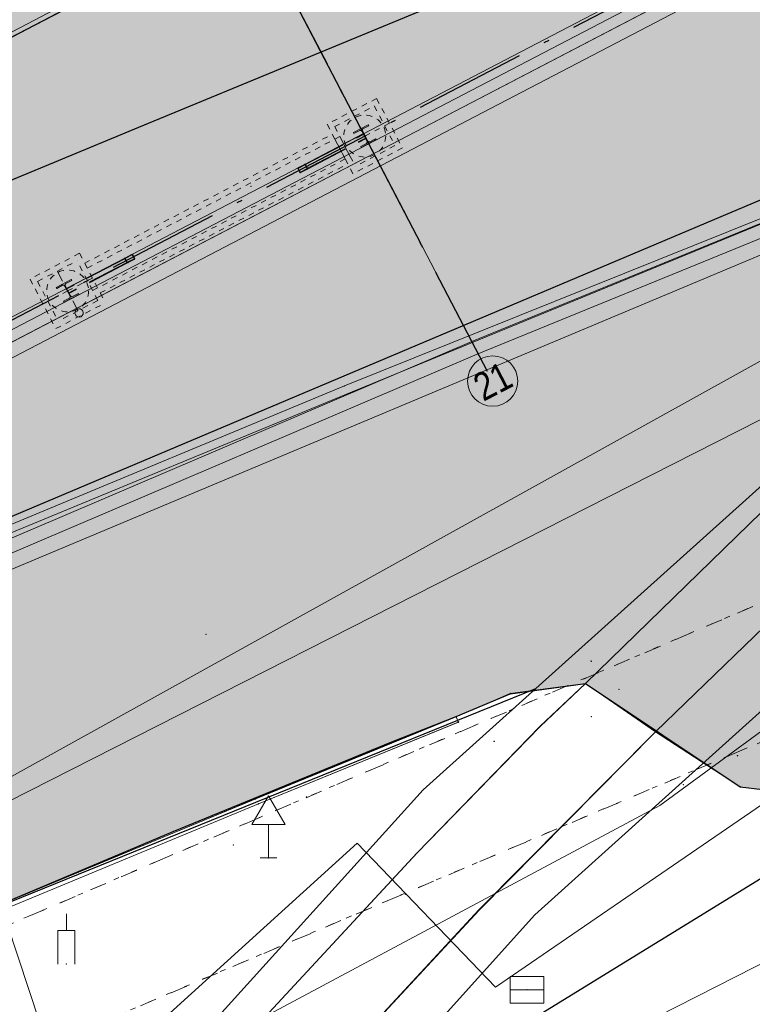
# Model space of a CAD drawing. Header units: metres. Extents: x -535942 to -530626, y -1087729 to -1086275.
# Tile 186 of 247: x -534171 to -534158, y -1086881 to -1086863. Entities that reach past the tile are written whole.
import ezdxf
from ezdxf.enums import TextEntityAlignment as Align

# ---------------------------------------------------------------- set-up
doc = ezdxf.new("R2010")
doc.units = ezdxf.units.M
for name, pattern in [('A_CARA_07', [7, 5, -2]), ('A_CARA_15', [7.6, 5, -1.3, 0, -1.3]), ('B_CARA_03', [3, 2, -1]), ('C_1', [0.6, 0.3, -0.3]), ('Carkovana', [6.4, 4.4, -2]), ('CONTINOUS', [0]), ('DOT', [0.25, 0, -0.25]), ('Čerchovaná 20mm', [3000, 2000, -500, 0, -500])]:
    doc.linetypes.add(name, pattern=pattern)
for name, color, linetype, lineweight in [('!OCHRANNÉ PÁSMO 2', 211, 'Carkovana', 35), ('AG budovy tence', 240, 'Continuous', 18), ('AG budovy tluste', 240, 'Continuous', 50), ('AG_komunikace', 240, 'CONTINOUS', 50), ('AG_SS kanal_déšť', 251, 'G_POTR_626_PN', 13), ('AG_SS osvětlení', 251, 'HP_04_VO', 13), ('AG_SS voda pitna', 251, 'G_POTR_616_PN', 13), ('AG_SS voda uzitkova', 251, 'G_POTR_617_PN', 13), ('CA_NEVHRA', 3, 'A_CARA_07', 9), ('CA_OSY', 5, 'A_CARA_15', 18), ('CA_POHHRA25', 7, 'Continuous', 25), ('CA_REZY', 1, 'Continuous', 50), ('CA_ZAKLADY25', 7, 'Continuous', 18), ('RP_kom_popis', 240, 'Continuous', 35), ('RP_kom_srafy_asfalt', 41, 'Continuous', 18), ('RP_komunikace', 240, 'Continuous', 35), ('SS_TEXT5', 4, 'Continuous', 50)]:
    doc.layers.add(name, color=color, linetype=linetype, lineweight=lineweight)
for name, color, linetype in [('18', 7, 'Continuous'), ('2', 7, 'Continuous'), ('25', 7, 'Continuous'), ('32', 7, 'Continuous'), ('8', 7, 'Continuous'), ('_blok katastr', 7, 'Continuous'), ('_blok SS sítě', 7, 'Continuous'), ('_blok zaměření - nové', 7, 'Continuous'), ('_OSY POPIS', 7, 'Continuous'), ('_základy', 7, 'Continuous'), ('AG_kontaminace', 252, 'Continuous'), ('AG_srafy SS komunikace', 253, 'Continuous')]:
    doc.layers.add(name, color=color, linetype=linetype)
doc.layers.add('AG_Demolice', color=7, linetype='Continuous', lineweight=25, true_color=0xff8000)
doc.layers.add('AG_revizni oblacek', color=111, linetype='Continuous', plot=False)
doc.layers.add('BT_hranice_parcel', color=7, linetype='Continuous', true_color=0x007f00)
doc.styles.add('ROMANS', font='romans')
doc.styles.get("Standard").update_dxf_attribs({"font": 'ARIALN.TTF'})
doc.linetypes.add('G_POTR_616_PN', pattern='A,0.5,-1,2,-6.5,[2,hpfmlin.shx,S=1,R=0,X=0,Y=0],-6.5,2,-1,0.5', length=20)
doc.linetypes.add('G_POTR_617_PN', pattern='A,0.5,-1,2,-6.5,[1,hpfmlin.shx,S=1,R=0,X=0,Y=0],-6.5,2,-1,0.5', length=20)
doc.linetypes.add('G_POTR_626_PN', pattern='A,0.5,-1,2,-6.5,[8,hpfmlin.shx,S=1,R=0,X=0,Y=0],-6.5,2,-1,0.5', length=20)
doc.linetypes.add('HP_03_DEM', pattern='A,0,[234,hpfmlin.shx,S=1,R=0,X=0,Y=0],-12.5', length=12.5)
doc.linetypes.add('HP_04_VO', pattern='A,0.5,-1,2,-5,[28,hpfmlin.shx,S=1,R=0,X=0,Y=0],-0.8,["VO",ROMANS,S=1.7,R=0,X=2.75,Y=-0.8],-7,2,-1,0.5', length=19.8)

# ---------------------------------------------------------------- blocks, each defined once
blk = doc.blocks.new('_KATASTR')
at = {"layer": 'BT_hranice_parcel', "lineweight": -3}
for points in [[(-534206.14, -1086880.22), (-534169.21, -1086864.91), (-534148.36, -1086856.3), (-534133.88, -1086850.15), (-534119.94, -1086844.57), (-534127.01, -1086848.54), (-534147.29, -1086861.65), (-534194.56, -1086881.62), (-534201.1, -1086882.4), (-534206.14, -1086880.22)], [(-534147.29, -1086861.65), (-534162.1, -1086874.96)], [(-534165.84, -1086883.14), (-534162.12, -1086879.01), (-534154.02, -1086871.72), (-534151.99, -1086870.91), (-534151.1, -1086871.13), (-534150.37, -1086871.77), (-534150.38, -1086873), (-534150.87, -1086873.93), (-534165.84, -1086883.14)], [(-534162.1, -1086874.96), (-534164.12, -1086876.77), (-534171.49, -1086884.92), (-534173.64, -1086887.86), (-534182.74, -1086891.13), (-534189.02, -1086891.96), (-534190.59, -1086891.33), (-534191.22, -1086890.14), (-534191.29, -1086889.19), (-534190.71, -1086887.94), (-534189.71, -1086886.65), (-534188.71, -1086885.75), (-534162.1, -1086874.96)]]:
    blk.add_lwpolyline(points, dxfattribs=at)
blk = doc.blocks.new('kanalizace SS')
at = {"layer": 'AG_SS kanal_déšť', "ltscale": 0.7}
blk.add_line((-534164.37, -1086883.08), (-534155.89, -1086878.78), dxfattribs=at)
for points in [[(-534140.63, -1086865.06), (-534151.155, -1086870.665), (-534159.88, -1086877.05), (-534170.411, -1086882.676)], [(-534174.091, -1086873.812), (-534171.769, -1086878.591), (-534170.411, -1086882.676), (-534180.4, -1086893.98)]]:
    blk.add_lwpolyline(points, dxfattribs=at)
blk = doc.blocks.new('ss pitná voda')
at = {"layer": 'AG_SS voda pitna', "ltscale": 0.7}
blk.add_lwpolyline([(-534153.608, -1086866.618), (-534177.88, -1086880.07), (-534231.59, -1086908.84), (-534257.971, -1086921.863)], dxfattribs=at)
blk = doc.blocks.new('ss prumyslová voda')
at = {"layer": 'AG_SS voda uzitkova', "ltscale": 0.7}
blk.add_lwpolyline([(-534099.797, -1086845.933), (-534114.141, -1086847.054), (-534133.507, -1086857.027), (-534155.014, -1086868.592), (-534177.735, -1086880.116), (-534183.94, -1086883.943), (-534225.493, -1086904.924), (-534257.915, -1086921.308)], dxfattribs=at)
blk = doc.blocks.new('ss_vo')
at = {"layer": 'AG_SS osvětlení', "ltscale": 0.7}
for p, q in [((-534152.51323, -1086873.23881), (-534162.8242, -1086880.30249)), ((-534165.30151, -1086877.72475), (-534173.91313, -1086885.53489)), ((-534162.8242, -1086880.30249), (-534165.30151, -1086877.72475))]:
    blk.add_line(p, q, dxfattribs=at)
blk = doc.blocks.new('Z38')
at = {"color": 0, "lineweight": -2}
for p, q in [((0.3, 0.24), (-0.3, 0.24)), ((-0.3, 0.24), (-0.3, -0.24)), ((0.3, -0.24), (0.3, 0.24)), ((-0.3, 0), (0.3, 0)), ((-0.3, -0.24), (0.3, -0.24))]:
    blk.add_line(p, q, dxfattribs=at)
blk = doc.blocks.new('Z527')
at = {"color": 0, "lineweight": -2}
for p, q in [((0, 1.11), (-0.3, 0.6)), ((0.3, 0.6), (0, 1.11)), ((-0.3, 0.6), (0.3, 0.6)), ((0, 0), (0, 0.6)), ((-0.15, 0), (0.15, 0))]:
    blk.add_line(p, q, dxfattribs=at)
blk = doc.blocks.new('Z412')
at = {"color": 0, "lineweight": -2}
for p, q in [((0, 0.6), (0, 0.9)), ((-0.15, 0), (-0.15, 0.6)), ((-0.15, 0.6), (0.15, 0.6)), ((0.15, 0.6), (0.15, 0))]:
    blk.add_line(p, q, dxfattribs=at)
blk = doc.blocks.new('doměř')
at = {"layer": '18', "color": 252, "linetype": 'Continuous', "lineweight": 13}
for p in [(-534168.009, -1086873.987), (-534161.112, -1086874.466), (-534161.213, -1086874.869), (-534160.612, -1086874.971), (-534162.56, -1086875.045), (-534163.529, -1086875.463), (-534161.106, -1086875.461), (-534163.486, -1086875.559), (-534162.026, -1086875.638), (-534159.959, -1086875.733), (-534162.845, -1086875.903), (-534158.493, -1086876.162), (-534159.46, -1086876.676), (-534158.442, -1086876.715), (-534166.205, -1086876.897), (-534167.118, -1086876.933), (-534167.069, -1086877.023), (-534167.519, -1086877.761), (-534164.232, -1086877.904), (-534166.894, -1086877.987), (-534164.435, -1086878.635), (-534163.119, -1086878.924), (-534170.508, -1086879.89), (-534162.26, -1086880.347)]:
    blk.add_point(p, dxfattribs=at)
at = {"layer": '2', "color": 252, "linetype": 'DOT', "lineweight": 13}
for p, q in [((-534146.078, -1086868.297), (-534177.947, -1086881.925)), ((-534175.807, -1086883.445), (-534145.053, -1086870.388))]:
    blk.add_line(p, q, dxfattribs=at)
at = {"layer": '2', "color": 252, "linetype": 'Continuous', "lineweight": 13}
for p, q in [((-534157.601, -1086871.351), (-534161.213, -1086874.869)), ((-534159.959, -1086875.733), (-534156.532, -1086872.422)), ((-534162.56, -1086875.045), (-534161.213, -1086874.869)), ((-534161.213, -1086874.869), (-534162.026, -1086875.638)), ((-534161.213, -1086874.869), (-534159.959, -1086875.733)), ((-534163.529, -1086875.463), (-534162.56, -1086875.045)), ((-534167.118, -1086876.933), (-534163.529, -1086875.463)), ((-534163.529, -1086875.463), (-534163.486, -1086875.559)), ((-534163.486, -1086875.559), (-534167.069, -1086877.023)), ((-534162.026, -1086875.638), (-534164.232, -1086877.904)), ((-534163.119, -1086878.924), (-534159.959, -1086875.733)), ((-534159.959, -1086875.733), (-534158.442, -1086876.715)), ((-534167.118, -1086876.933), (-534175.819, -1086880.533)), ((-534175.781, -1086880.633), (-534167.069, -1086877.023)), ((-534168.063, -1086882.027), (-534164.232, -1086877.904)), ((-534166.947, -1086883.041), (-534163.119, -1086878.924))]:
    blk.add_line(p, q, dxfattribs=at)
blk = doc.blocks.new('Zaměření - zekan')
at = {"layer": 'AG_srafy SS komunikace', "transparency": 33554516}
h = blk.add_hatch(color=256, dxfattribs=at)
h.dxf.hatch_style = 1
h.paths.add_polyline_path([(-534240.26, -1086848.01), (-534242.39, -1086848.54), (-534243.974, -1086849.136), (-534248.67, -1086851.22), (-534254.11, -1086853.75), (-534260.09, -1086856.64), (-534264.42, -1086858.86), (-534270.39, -1086862.11), (-534275.64, -1086864.95), (-534281.45, -1086868.07), (-534281.659, -1086868.183), (-534285.72, -1086869.95), (-534292.582, -1086873.477), (-534300.99, -1086878.21), (-534304.7, -1086880.03), (-534311.17, -1086883.6), (-534311.21, -1086883.69), (-534319, -1086887.9), (-534326.28, -1086891.8), (-534333.68, -1086895.85), (-534341.033, -1086899.872), (-534342.39, -1086900.59), (-534348.52, -1086904), (-534357.39, -1086909.18), (-534363.51, -1086912.76), (-534368.15, -1086915.35), (-534368.58, -1086915.38), (-534371.67, -1086917.17), (-534371.6, -1086917.36), (-534374.61, -1086918.91), (-534375.85, -1086919.55), (-534383.298, -1086923.67), (-534387.62, -1086926.167), (-534390.99, -1086928.47), (-534395.26, -1086932.19), (-534398.39, -1086935.37), (-534401.04, -1086938.71), (-534403.34, -1086942.64), (-534405.25, -1086947.26), (-534406.47, -1086948.88), (-534407.31, -1086949.26), (-534408.77, -1086950.15), (-534411.9, -1086951.42), (-534412.44, -1086951.7), (-534411.572, -1086955.25), (-534406.31, -1086953.97), (-534406.43, -1086955.99), (-534406.92, -1086958.84), (-534407.82, -1086961.82), (-534408.73, -1086963.55), (-534410.13, -1086965.71), (-534411.33, -1086966.62), (-534411.44, -1086966.66), (-534412.09, -1086967.39), (-534412.79, -1086968.05), (-534413.62, -1086968.71), (-534414.49, -1086969.26), (-534416.26, -1086969.93), (-534415.54, -1086973.73), (-534414.56, -1086973.85), (-534413.62, -1086974.05), (-534405.67, -1086972.87), (-534403.64, -1086972.67), (-534402.63, -1086972.81), (-534401.62, -1086973.13), (-534400.5, -1086973.63), (-534397.57, -1086975.25), (-534395.92, -1086976.46), (-534395, -1086977.42), (-534392.36, -1086981.04), (-534391.77, -1086982.25), (-534391.1, -1086982), (-534390.78, -1086982.85), (-534391.39, -1086983.1), (-534390.58, -1086985.29), (-534390.25, -1086986.4), (-534390.1, -1086987.69), (-534390.06, -1086988.65), (-534390.2, -1086989.8), (-534390.5, -1086990.92), (-534391.16, -1086992.45), (-534391.4, -1086992.91), (-534381.94, -1086987.31), (-534382.24, -1086986.32), (-534382.32, -1086985.31), (-534382.16, -1086984.27), (-534381.82, -1086983.34), (-534381.32, -1086982.44), (-534380.71, -1086981.63), (-534379.98, -1086980.93), (-534379.21, -1086980.3), (-534378.39, -1086979.72), (-534377.467, -1086979.211), (-534373.711, -1086977.112), (-534372.583, -1086976.508), (-534371.89, -1086976.12), (-534371.16, -1086975.66), (-534367.03, -1086973.76), (-534365.62, -1086973.12), (-534362.45, -1086971.42), (-534362.565, -1086971.198), (-534357.153, -1086968.396), (-534349.974, -1086964.676), (-534344.031, -1086961.597), (-534335.38, -1086957.063), (-534329.65, -1086954.06), (-534329.53, -1086954.31), (-534329, -1086954.29), (-534328.53, -1086954.37), (-534328.09, -1086954.52), (-534327.64, -1086954.75), (-534327.21, -1086955.13), (-534326.4, -1086956.7), (-534323.4, -1086955.17), (-534324.27, -1086953.55), (-534324.32, -1086953.03), (-534324.26, -1086952.54), (-534324.13, -1086952.05), (-534323.82, -1086951.55), (-534323.49, -1086951.1), (-534311.67, -1086944.94), (-534305.34, -1086941.6), (-534300.39, -1086939.07), (-534294.798, -1086936.104), (-534294.97, -1086935.8), (-534290.77, -1086933.636), (-534286.14, -1086931.26), (-534286.02, -1086931.42), (-534285.95, -1086931.48), (-534281.89, -1086929.385), (-534271.3, -1086923.94), (-534268.39, -1086922.44), (-534266.57, -1086921.49), (-534263.17, -1086919.71), (-534259.895, -1086918.003), (-534258.72, -1086917.39), (-534257.63, -1086916.91), (-534256.65, -1086916.73), (-534255.56, -1086916.71), (-534254.93, -1086916.98), (-534253.92, -1086917.86), (-534252.78, -1086919.28), (-534251.69, -1086920.86), (-534249.08, -1086925.78), (-534247.53, -1086928.67), (-534240.07, -1086924.81), (-534241.74, -1086921.65), (-534244.189, -1086916.906), (-534244.46, -1086916.38), (-534245.17, -1086914.8), (-534245.34, -1086913.82), (-534245.4, -1086912.79), (-534245.16, -1086911.8), (-534244.75, -1086910.85), (-534244.21, -1086909.95), (-534243.65, -1086909.23), (-534242.81, -1086908.49), (-534241.96, -1086907.93), (-534238.92, -1086906.61), (-534233.75, -1086904.35), (-534231.72, -1086903.63), (-534231.12, -1086903.38), (-534222.86, -1086899.98), (-534221.64, -1086899.45), (-534215.26, -1086896.83), (-534209.18, -1086894.35), (-534207.62, -1086893.82), (-534206.23, -1086893.48), (-534204.6, -1086893.25), (-534203.26, -1086893.19), (-534201.71, -1086893.25), (-534200.38, -1086893.427), (-534199.2, -1086893.7), (-534197.72, -1086894.19), (-534196.37, -1086894.9), (-534195.14, -1086895.82), (-534194.07, -1086896.96), (-534193.35, -1086897.92), (-534192.6, -1086899.44), (-534189.28, -1086891.78), (-534190.21, -1086891.25), (-534190.71, -1086890.67), (-534191, -1086890.06), (-534191.12, -1086889.29), (-534191.03, -1086888.49), (-534190.77, -1086887.8), (-534190.37, -1086887.08), (-534189.77, -1086886.62), (-534189.02, -1086886.35), (-534188.25, -1086886.41), (-534187.49, -1086886.8), (-534187, -1086887.35), (-534186.63, -1086888.11), (-534186.43, -1086889.03), (-534186.44, -1086889.87), (-534176.56, -1086889.35), (-534177.65, -1086886.35), (-534179.05, -1086882.57), (-534179.03, -1086882.09), (-534178.78, -1086881.7), (-534177.003, -1086880.974), (-534171.47, -1086878.73), (-534168.599, -1086877.516), (-534164.678, -1086875.911), (-534163.53, -1086875.46), (-534162.56, -1086875.05), (-534161.21, -1086874.87), (-534158.44, -1086876.72), (-534157.24, -1086876.86), (-534152.2, -1086873.32), (-534150.4, -1086872.02), (-534148.76, -1086870.34), (-534147.72, -1086869.64), (-534147.78, -1086868.94), (-534147.38, -1086868.62), (-534145.94, -1086867.86), (-534144.5, -1086867.1), (-534142.98, -1086868.83), (-534139.47, -1086866.78), (-534139.23, -1086867.11), (-534139.46, -1086867.68), (-534138.99, -1086868.33), (-534117.868, -1086863.128), (-534113.56, -1086852.87), (-534114.37, -1086851.52), (-534114.78, -1086850.57), (-534115.01, -1086849.57), (-534115.14, -1086848.49), (-534115.1, -1086846.51), (-534114.61, -1086844.2), (-534114.35, -1086844.04), (-534113.74, -1086841.96), (-534113.25, -1086840.97), (-534112.53, -1086839.04), (-534112.01, -1086837.76), (-534111.58, -1086837.05), (-534111.22, -1086836.67), (-534110.4, -1086836), (-534109.57, -1086835.59), (-534107.574, -1086834.453), (-534105.261, -1086833.135), (-534102.914, -1086831.772), (-534099.15, -1086829.58), (-534093.838, -1086826.49), (-534089.789, -1086824.133), (-534088.77, -1086823.54), (-534084.12, -1086821.01), (-534085.871, -1086817.863), (-534090.54, -1086820.46), (-534093.59, -1086822.14), (-534094.49, -1086822.57), (-534095.48, -1086822.88), (-534096.44, -1086822.95), (-534097.57, -1086822.86), (-534098.46, -1086822.57), (-534101.43, -1086820.53), (-534103.51, -1086818.2), (-534105.97, -1086814.25), (-534107.99, -1086810.23), (-534109.55, -1086807.26), (-534111.07, -1086804.41), (-534111.9, -1086802.88), (-534116.5, -1086794.06), (-534117.17, -1086792.06), (-534117.42, -1086790.69), (-534117.39, -1086789.25), (-534117.19, -1086787.5), (-534116.66, -1086785.76), (-534115.86, -1086784.28), (-534114.92, -1086782.83), (-534113.95, -1086781.82), (-534112.79, -1086780.91), (-534108.66, -1086778.44), (-534110.505, -1086775.354), (-534114.85, -1086777.87), (-534116.37, -1086778.45), (-534117.72, -1086778.78), (-534118.78, -1086778.9), (-534119.79, -1086778.87), (-534120.72, -1086778.71), (-534122.33, -1086778.24), (-534123.61, -1086777.53), (-534124.14, -1086776.51), (-534124.5, -1086775.53), (-534124.78, -1086773.93), (-534124.92, -1086772.42), (-534124.95, -1086770.88), (-534124.84, -1086769.37), (-534124.65, -1086767.87), (-534124.34, -1086766.41), (-534123.95, -1086764.94), (-534123.48, -1086763.55), (-534122.531, -1086761.319), (-534122.48, -1086761.2), (-534121.67, -1086759.91), (-534120.71, -1086758.7), (-534119.94, -1086758), (-534115.095, -1086754.803), (-534112.489, -1086753.118), (-534108.92, -1086750.81), (-534112.62, -1086746.13), (-534115.807, -1086748.182), (-534119.268, -1086750.409), (-534123.55, -1086753.29), (-534125.75, -1086754.94), (-534127.24, -1086756.26), (-534128.21, -1086757.38), (-534129.07, -1086758.68), (-534129.99, -1086760.43), (-534130.79, -1086762.3), (-534131.77, -1086765.256), (-534132.17, -1086766.67), (-534132.754, -1086769.154), (-534133.08, -1086770.92), (-534132.94, -1086773.13), (-534131.84, -1086777.78), (-534132.14, -1086777.97), (-534130.89, -1086781.58), (-534129.44, -1086783.59), (-534126.631, -1086788.645), (-534124.24, -1086793.34), (-534123.65, -1086795.82), (-534123.48, -1086797.42), (-534123.973, -1086799.534), (-534124.97, -1086801.52), (-534126.17, -1086803.45), (-534127.54, -1086804.78), (-534127.92, -1086804.75), (-534132.58, -1086807.28), (-534139.56, -1086810.01), (-534146.11, -1086812.58), (-534152.72, -1086815.14), (-534159.36, -1086817.74), (-534166.12, -1086820.4), (-534174.33, -1086823.85), (-534182.75, -1086826.87), (-534190.84, -1086831.94), (-534200.46, -1086836.84), (-534206.25, -1086839.79), (-534206.69, -1086840.05), (-534208.746, -1086841.112), (-534210.685, -1086842.126), (-534215.801, -1086844.801), (-534222.31, -1086848.04), (-534225.67, -1086849.34), (-534227.09, -1086849.34), (-534228.34, -1086849.44), (-534229.373, -1086849.268), (-534230.35, -1086849.04), (-534234.18, -1086847.95), (-534236.16, -1086847.74), (-534238.29, -1086847.76)])
h.paths.add_polyline_path([(-534391.83, -1086964.99), (-534388.99, -1086967.75), (-534389.32, -1086968.65), (-534389.03, -1086969.71), (-534388.91, -1086968.78), (-534388.57, -1086967.76), (-534388.06, -1086966.84), (-534386.87, -1086965.26), (-534384.26, -1086962.14), (-534380.15, -1086957.28), (-534377.72, -1086954.43), (-534375.258, -1086953.139), (-534377.42, -1086949), (-534378.23, -1086949.37), (-534378.17, -1086949.49), (-534379.06, -1086949.91), (-534380.6, -1086951.93), (-534380.7, -1086951.86), (-534381.58, -1086953.7), (-534381.483, -1086953.784), (-534383.82, -1086956.48), (-534386.678, -1086959.782), (-534387.92, -1086961.27), (-534389.99, -1086963.67), (-534390.75, -1086964.34), (-534391.55, -1086964.89)], flags=16)
at = {"layer": '18', "color": 252, "lineweight": 15}
for p in [(-534167.2, -1086865.97), (-534165.53, -1086869.54), (-534165.49, -1086869.69), (-534168.01, -1086873.99), (-534161.11, -1086874.47), (-534161.21, -1086874.87), (-534160.61, -1086874.97), (-534162.56, -1086875.05), (-534163.53, -1086875.46), (-534161.11, -1086875.46), (-534163.49, -1086875.56), (-534162.03, -1086875.64), (-534159.96, -1086875.73), (-534162.85, -1086875.9), (-534158.49, -1086876.16), (-534159.46, -1086876.68), (-534158.44, -1086876.72), (-534166.21, -1086876.9), (-534167.12, -1086876.93), (-534167.07, -1086877.02), (-534167.52, -1086877.76), (-534164.23, -1086877.9), (-534166.89, -1086877.99), (-534164.44, -1086878.64), (-534163.12, -1086878.92), (-534170.51, -1086879.89), (-534162.26, -1086880.35)]:
    blk.add_point(p, dxfattribs=at)
at = {"layer": '2', "color": 251, "lineweight": 15}
for p, q in [((-534165.53, -1086869.54), (-534158.01, -1086866.52)), ((-534157.96, -1086866.6), (-534165.49, -1086869.69)), ((-534165.49, -1086869.69), (-534173.7, -1086873.08)), ((-534173.69, -1086872.93), (-534165.53, -1086869.54)), ((-534162.56, -1086875.05), (-534161.21, -1086874.87)), ((-534161.21, -1086874.87), (-534162.03, -1086875.64)), ((-534161.21, -1086874.87), (-534159.96, -1086875.73)), ((-534163.53, -1086875.46), (-534162.56, -1086875.05)), ((-534167.12, -1086876.93), (-534163.53, -1086875.46)), ((-534163.53, -1086875.46), (-534163.49, -1086875.56)), ((-534163.49, -1086875.56), (-534167.07, -1086877.02)), ((-534159.96, -1086875.73), (-534158.44, -1086876.72)), ((-534167.12, -1086876.93), (-534175.82, -1086880.53)), ((-534175.78, -1086880.63), (-534167.07, -1086877.02))]:
    blk.add_line(p, q, dxfattribs=at)
at = {"layer": '2', "color": 251, "linetype": 'C_1', "lineweight": 15}
for p, q in [((-534146.08, -1086868.3), (-534177.95, -1086881.93)), ((-534175.81, -1086883.45), (-534145.05, -1086870.39))]:
    blk.add_line(p, q, dxfattribs=at)
at = {"layer": '25', "color": 252, "lineweight": 15}
for p, q in [((-534157.6, -1086871.35), (-534161.21, -1086874.87)), ((-534159.96, -1086875.73), (-534156.53, -1086872.42)), ((-534162.03, -1086875.64), (-534164.23, -1086877.9)), ((-534163.12, -1086878.92), (-534159.96, -1086875.73)), ((-534168.06, -1086882.03), (-534164.23, -1086877.9)), ((-534166.95, -1086883.04), (-534163.12, -1086878.92))]:
    blk.add_line(p, q, dxfattribs=at)
at = {"layer": 'AG_revizni oblacek'}
blk.add_lwpolyline([(-534186.44, -1086889.87), (-534176.56, -1086889.35), (-534177.65, -1086886.35), (-534179.05, -1086882.57), (-534179.03, -1086882.09), (-534178.78, -1086881.7), (-534177.003, -1086880.974), (-534171.47, -1086878.73), (-534168.599, -1086877.516), (-534164.678, -1086875.911), (-534163.53, -1086875.46), (-534162.56, -1086875.05), (-534161.21, -1086874.87), (-534158.44, -1086876.72), (-534157.24, -1086876.86), (-534152.2, -1086873.32), (-534150.4, -1086872.02), (-534148.76, -1086870.34), (-534147.72, -1086869.64), (-534147.78, -1086868.94), (-534147.38, -1086868.62), (-534145.94, -1086867.86), (-534144.5, -1086867.1)], dxfattribs=at)
at = {"layer": '32', "color": 252, "lineweight": 15}
blk.add_blockref('Z527', (-534166.89, -1086877.99), dxfattribs=at)
at = {"layer": '8', "color": 252, "lineweight": 15}
for name, p in [('Z412', (-534170.51, -1086879.89)), ('Z38', (-534162.26, -1086880.35))]:
    blk.add_blockref(name, p, dxfattribs=at)
at = {"layer": '_blok zaměření - nové', "lineweight": -3}
blk.add_blockref('doměř', (0, 0), dxfattribs=at)
blk = doc.blocks.new('00RADA')
at = {"color": 0, "lineweight": -2}
blk.add_circle((0, 0), 4.5, dxfattribs=at)
at = {"layer": 'SS_TEXT5', "color": 0, "lineweight": -2, "style": 'ROMANS', "width": 0.8}
blk.add_attdef('1', text='', height=5, dxfattribs=at).set_placement((0, 0), align=Align.MIDDLE)
blk = doc.blocks.new('půdorys nový')
at = {"color": 251, "lineweight": 15}
for p, q in [((247.917, 15.881), (247.617, 15.881)), ((247.617, 15.881), (247.617, 15.862)), ((247.617, 15.862), (247.734, 15.862)), ((247.799, 15.862), (247.917, 15.862)), ((247.917, 15.862), (247.917, 15.881)), ((253.917, 15.881), (253.617, 15.881)), ((253.617, 15.881), (253.617, 15.862)), ((253.617, 15.862), (253.734, 15.862)), ((253.799, 15.862), (253.917, 15.862)), ((253.917, 15.862), (253.917, 15.881)), ((247.761, 15.835), (247.761, 15.627)), ((247.772, 15.627), (247.772, 15.835)), ((247.772, 15.769), (247.917, 15.769)), ((247.772, 15.693), (247.917, 15.693)), ((248.96, 15.781), (247.78, 15.781)), ((248.96, 15.781), (247.78, 15.781)), ((248.188, 15.769), (248.941, 15.769)), ((248.188, 15.693), (248.941, 15.693)), ((248.941, 15.769), (248.941, 15.693)), ((248.95, 15.693), (248.95, 15.769)), ((248.95, 15.769), (249.091, 15.769)), ((248.95, 15.693), (249.091, 15.693)), ((248.953, 15.775), (248.96, 15.775)), ((248.953, 15.775), (248.96, 15.775)), ((248.953, 15.687), (248.96, 15.687)), ((248.96, 15.687), (248.953, 15.687)), ((249.082, 15.781), (248.96, 15.781)), ((248.96, 15.775), (249.082, 15.775)), ((249.082, 15.687), (248.96, 15.687)), ((249.091, 15.769), (249.091, 15.693)), ((249.101, 15.693), (249.101, 15.769)), ((252.433, 15.769), (252.433, 15.693)), ((252.442, 15.693), (252.442, 15.769)), ((252.442, 15.769), (252.583, 15.769)), ((252.442, 15.693), (252.583, 15.693)), ((252.574, 15.781), (252.452, 15.781)), ((252.452, 15.775), (252.574, 15.775)), ((252.574, 15.687), (252.452, 15.687)), ((253.754, 15.781), (252.574, 15.781)), ((253.754, 15.781), (252.574, 15.781)), ((252.574, 15.775), (252.581, 15.775)), ((252.574, 15.775), (252.581, 15.775)), ((252.581, 15.687), (252.574, 15.687)), ((252.574, 15.687), (252.581, 15.687)), ((252.583, 15.769), (252.583, 15.693)), ((252.593, 15.693), (252.593, 15.769)), ((252.593, 15.769), (253.345, 15.769)), ((252.593, 15.693), (253.345, 15.693)), ((253.617, 15.769), (253.761, 15.769)), ((253.617, 15.693), (253.761, 15.693)), ((253.761, 15.835), (253.761, 15.627)), ((253.772, 15.627), (253.772, 15.835)), ((247.617, 15.6), (247.617, 15.581)), ((247.734, 15.6), (247.617, 15.6)), ((247.617, 15.581), (247.917, 15.581)), ((247.78, 15.681), (247.917, 15.681)), ((247.78, 15.681), (247.917, 15.681)), ((247.917, 15.6), (247.799, 15.6)), ((247.917, 15.581), (247.917, 15.6)), ((248.179, 15.681), (248.96, 15.681)), ((248.207, 15.681), (248.96, 15.681)), ((248.96, 15.681), (249.082, 15.681)), ((252.452, 15.681), (252.574, 15.681)), ((252.574, 15.681), (253.354, 15.681)), ((252.574, 15.681), (253.326, 15.681)), ((253.617, 15.681), (253.754, 15.681)), ((253.617, 15.681), (253.754, 15.681)), ((253.617, 15.6), (253.617, 15.581)), ((253.734, 15.6), (253.617, 15.6)), ((253.617, 15.581), (253.917, 15.581)), ((253.917, 15.6), (253.799, 15.6)), ((253.917, 15.581), (253.917, 15.6))]:
    blk.add_line(p, q, dxfattribs=at)
at = {"color": 251, "lineweight": 15, "flags": 128}
for points in [[(248.96, 15.781), (248.956, 15.781), (248.952, 15.781), (248.949, 15.779), (248.946, 15.778), (248.944, 15.776), (248.942, 15.774), (248.941, 15.772), (248.941, 15.769)], [(248.941, 15.693), (248.941, 15.691), (248.942, 15.689), (248.944, 15.687), (248.946, 15.685), (248.949, 15.683), (248.952, 15.682), (248.956, 15.682), (248.96, 15.681)], [(248.95, 15.769), (248.95, 15.771), (248.951, 15.772), (248.952, 15.773), (248.953, 15.774), (248.954, 15.774), (248.956, 15.775), (248.958, 15.775), (248.96, 15.775)], [(248.96, 15.687), (248.958, 15.688), (248.956, 15.688), (248.954, 15.688), (248.953, 15.689), (248.952, 15.69), (248.951, 15.691), (248.95, 15.692), (248.95, 15.693)], [(249.101, 15.769), (249.101, 15.772), (249.099, 15.774), (249.098, 15.776), (249.095, 15.778), (249.092, 15.779), (249.089, 15.781), (249.085, 15.781), (249.082, 15.781)], [(249.082, 15.775), (249.084, 15.775), (249.085, 15.775), (249.087, 15.774), (249.088, 15.774), (249.09, 15.773), (249.091, 15.772), (249.091, 15.771), (249.091, 15.769)], [(249.091, 15.693), (249.091, 15.692), (249.091, 15.691), (249.09, 15.69), (249.088, 15.689), (249.087, 15.688), (249.085, 15.688), (249.084, 15.688), (249.082, 15.687)], [(249.082, 15.681), (249.085, 15.682), (249.089, 15.682), (249.092, 15.683), (249.095, 15.685), (249.098, 15.687), (249.099, 15.689), (249.101, 15.691), (249.101, 15.693)], [(252.452, 15.781), (252.448, 15.781), (252.445, 15.781), (252.441, 15.779), (252.438, 15.778), (252.436, 15.776), (252.434, 15.774), (252.433, 15.772), (252.433, 15.769)], [(252.433, 15.693), (252.433, 15.691), (252.434, 15.689), (252.436, 15.687), (252.438, 15.685), (252.441, 15.683), (252.445, 15.682), (252.448, 15.682), (252.452, 15.681)], [(252.442, 15.769), (252.442, 15.771), (252.443, 15.772), (252.444, 15.773), (252.445, 15.774), (252.447, 15.774), (252.448, 15.775), (252.45, 15.775), (252.452, 15.775)], [(252.452, 15.687), (252.45, 15.688), (252.448, 15.688), (252.447, 15.688), (252.445, 15.689), (252.444, 15.69), (252.443, 15.691), (252.442, 15.692), (252.442, 15.693)], [(252.593, 15.769), (252.593, 15.772), (252.592, 15.774), (252.59, 15.776), (252.587, 15.778), (252.585, 15.779), (252.581, 15.781), (252.578, 15.781), (252.574, 15.781)], [(252.574, 15.775), (252.576, 15.775), (252.578, 15.775), (252.579, 15.774), (252.581, 15.774), (252.582, 15.773), (252.583, 15.772), (252.583, 15.771), (252.583, 15.769)], [(252.583, 15.693), (252.583, 15.692), (252.583, 15.691), (252.582, 15.69), (252.581, 15.689), (252.579, 15.688), (252.578, 15.688), (252.576, 15.688), (252.574, 15.687)], [(252.574, 15.681), (252.578, 15.682), (252.581, 15.682), (252.585, 15.683), (252.587, 15.685), (252.59, 15.687), (252.592, 15.689), (252.593, 15.691), (252.593, 15.693)]]:
    blk.add_lwpolyline(points, dxfattribs=at)
at = {"color": 251, "lineweight": 15}
for centre, start, end in [((247.734, 15.835), 0, 90), ((247.799, 15.835), 90, 180), ((253.734, 15.835), 0, 90), ((253.799, 15.835), 90, 180), ((247.734, 15.627), 270, 0), ((247.799, 15.627), 180, 270), ((253.734, 15.627), 270, 0), ((253.799, 15.627), 180, 270)]:
    blk.add_arc(centre, 0.027, start, end, dxfattribs=at)
for centre, start_param, end_param in [((247.78, 15.769), 0, 1.570796), ((247.78, 15.693), 1.570796, 3.141593), ((253.754, 15.769), 4.712389, 6.283185), ((253.754, 15.693), 3.141593, 4.712389)]:
    blk.add_ellipse(centre, major_axis=(0, 0.012), ratio=0.623503, start_param=start_param, end_param=end_param, dxfattribs=at)
at = {"layer": 'CA_OSY', "color": 251, "lineweight": 15}
for p, q in [((253.767, 11.234), (253.767, 87.661)), ((23.167, 20.226), (318.349, 20.226))]:
    blk.add_line(p, q, dxfattribs=at)
at = {"layer": 'CA_POHHRA25', "color": 251, "lineweight": 15}
blk.add_line((229.967, 15.781), (301.617, 15.781), dxfattribs=at)
at = {"layer": 'CA_REZY', "color": 251, "lineweight": 15}
for p, q in [((301.767, 15.581), (229.767, 15.581)), ((229.417, 15.381), (302.117, 15.381))]:
    blk.add_line(p, q, dxfattribs=at)
for start, end in [(90, 180), (0, 90), (180, 0)]:
    blk.add_arc((247.767, 15.287), 0.075, start, end, dxfattribs=at)
at = {"layer": '_OSY POPIS', "color": 251, "lineweight": 15}
ref = blk.add_blockref('00RADA', (253.772, 10.784), dxfattribs=dict(at, xscale=0.09999999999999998, yscale=0.09999999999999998, zscale=0.09999999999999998))
ref.add_attrib('1', '21', dxfattribs={"layer": 'SS_TEXT5', "color": 0, "height": 0.5, "rotation": 0}).set_placement((253.772, 10.784), align=Align.MIDDLE)
blk = doc.blocks.new('A$Ce8130e3a')
at = {"layer": 'AG_revizni oblacek', "linetype": 'A_CARA_15'}
for p, q in [((0.607, -6.635), (-3.636, 39.77)), ((-7.169, -0.655), (60.054, 5.49))]:
    blk.add_line(p, q, dxfattribs=at)
blk = doc.blocks.new('přeložka náhon')
at = {"layer": '!OCHRANNÉ PÁSMO 2', "color": 251, "linetype": 'A_CARA_15', "lineweight": 13, "ltscale": 0.7}
blk.add_lwpolyline([(-534206.246, -1086881.354), (-534163.678, -1086859.126), (-534118.293, -1086835.46), (-534105.269, -1086814.277), (-534102.249, -1086811.539)], dxfattribs=at)
blk = doc.blocks.new('A$Cf8a33a96')
at = {"layer": 'AG_revizni oblacek', "linetype": 'Čerchovaná 20mm'}
for p, q in [((224960, -9246), (224960, 67435)), ((-6174, 0), (290263, 0)), ((198183, -4495), (290263, -4495))]:
    blk.add_line(p, q, dxfattribs=at)
at = {"layer": 'CA_NEVHRA', "color": 252, "lineweight": 13}
for p, q in [((218960, -4195), (218960, -3995)), ((224960, -4195), (224960, -3995)), ((218960, -4495), (218960, -4195)), ((224960, -4495), (224960, -4195)), ((218760, -4495), (218460, -4495)), ((218960, -4495), (218760, -4495)), ((218960, -4495), (218960, -4795)), ((218960, -4495), (219160, -4495)), ((219160, -4495), (219460, -4495)), ((224760, -4495), (224460, -4495)), ((224960, -4495), (224760, -4495)), ((224960, -4495), (224960, -4795)), ((224960, -4495), (225160, -4495)), ((225160, -4495), (225460, -4495)), ((218960, -4795), (218960, -4995)), ((224960, -4795), (224960, -4995))]:
    blk.add_line(p, q, dxfattribs=at)
for centre in [(218960, -4495), (224960, -4495)]:
    blk.add_circle(centre, 375, dxfattribs=at)
at = {"layer": 'CA_POHHRA25', "color": 252, "linetype": 'B_CARA_03', "lineweight": 13}
for p, q in [((219460, -4195), (224460, -4195)), ((219460, -4195), (219460, -4795)), ((224460, -4795), (224460, -4195)), ((224560, -4295), (219360, -4295)), ((219360, -4695), (219360, -4295)), ((224560, -4295), (224560, -4695)), ((219360, -4695), (224560, -4695)), ((219460, -4795), (224460, -4795))]:
    blk.add_line(p, q, dxfattribs=at)
at = {"layer": 'CA_ZAKLADY25', "color": 252, "linetype": 'B_CARA_03', "lineweight": 13}
for p, q in [((219460, -3995), (218460, -3995)), ((218460, -3995), (218460, -4995)), ((219460, -3995), (219460, -4795)), ((225460, -3995), (224460, -3995)), ((224460, -3995), (224460, -4195)), ((225460, -3995), (225460, -4995)), ((218560, -4095), (218560, -4895)), ((218560, -4095), (219360, -4095)), ((219360, -4295), (219360, -4095)), ((224460, -4195), (224460, -4795)), ((224560, -4095), (224560, -4295)), ((224560, -4095), (225360, -4095)), ((225360, -4095), (225360, -4895)), ((219360, -4695), (219360, -4295)), ((224560, -4695), (224560, -4295)), ((219360, -4895), (219360, -4695)), ((224560, -4695), (224560, -4895)), ((219360, -4895), (218560, -4895)), ((219460, -4795), (219460, -4995)), ((224460, -4995), (224460, -4795)), ((225360, -4895), (224560, -4895)), ((218460, -4995), (219460, -4995)), ((225460, -4995), (224460, -4995))]:
    blk.add_line(p, q, dxfattribs=at)
blk = doc.blocks.new('komunikace')
at = {"layer": 'RP_kom_srafy_asfalt', "lineweight": 13, "transparency": 33554577}
h = blk.add_hatch(color=256, dxfattribs=at)
h.dxf.hatch_style = 1
edge = h.paths.add_edge_path()
edge.add_line((-534366.943, -1086966.059), (-534367.944, -1086966.479))
edge.add_line((-534367.944, -1086966.479), (-534369.119, -1086966.968))
edge.add_line((-534369.119, -1086966.968), (-534368.034, -1086969.051))
edge.add_line((-534368.034, -1086969.051), (-534222.595, -1086893.297))
edge.add_line((-534222.595, -1086893.297), (-534221.121, -1086892.676))
edge.add_line((-534221.121, -1086892.676), (-534219.318, -1086891.834))
edge.add_line((-534219.318, -1086891.834), (-534218.423, -1086891.356))
edge.add_line((-534218.423, -1086891.356), (-534217.658, -1086890.815))
edge.add_line((-534217.658, -1086890.815), (-534217.386, -1086890.584))
edge.add_line((-534217.386, -1086890.584), (-534200.738, -1086881.912))
edge.add_line((-534200.738, -1086881.912), (-534199.32, -1086882.41))
edge.add_line((-534199.32, -1086882.41), (-534197.861, -1086882.4))
edge.add_line((-534197.861, -1086882.4), (-534194.484, -1086881.69))
edge.add_line((-534194.484, -1086881.69), (-534187.552, -1086878.807))
edge.add_line((-534187.552, -1086878.807), (-534187.339, -1086879.218))
edge.add_line((-534187.339, -1086879.218), (-534182.831, -1086876.87))
edge.add_line((-534182.831, -1086876.87), (-534174.104, -1086873.38))
edge.add_line((-534174.104, -1086873.38), (-534155.642, -1086865.637))
edge.add_line((-534155.642, -1086865.637), (-534149.586, -1086863.078))
edge.add_line((-534149.586, -1086863.078), (-534145.545, -1086861.401))
edge.add_line((-534145.545, -1086861.401), (-534141.812, -1086859.958))
edge.add_line((-534141.812, -1086859.958), (-534139.924, -1086859.228))
edge.add_line((-534139.924, -1086859.228), (-534131.3, -1086856.14))
edge.add_line((-534131.3, -1086856.14), (-534115.644, -1086848.919))
edge.add_line((-534115.644, -1086848.919), (-534115.116, -1086848.691))
edge.add_line((-534115.116, -1086848.691), (-534101.692, -1086841.244))
edge.add_arc((-534106.371, -1086832.808), 9.647, 299.0201, 354.4572)
edge.add_line((-534096.77, -1086833.74), (-534096.669, -1086832.81))
edge.add_arc((-534086.734, -1086833.883), 9.993, 124.6047, 173.8373, ccw=False)
edge.add_arc((-534086.9, -1086833.785), 9.818, 123.0315, 124.1369, ccw=False)
edge.add_line((-534092.252, -1086825.553), (-534094.04, -1086822.355))
edge.add_line((-534094.04, -1086822.355), (-534094.49, -1086822.57))
edge.add_line((-534094.49, -1086822.57), (-534095.48, -1086822.88))
edge.add_line((-534095.48, -1086822.88), (-534096.44, -1086822.95))
edge.add_line((-534096.44, -1086822.95), (-534097.57, -1086822.86))
edge.add_line((-534097.57, -1086822.86), (-534098.46, -1086822.57))
edge.add_line((-534098.46, -1086822.57), (-534101.43, -1086820.53))
edge.add_line((-534101.43, -1086820.53), (-534103.51, -1086818.2))
edge.add_line((-534103.51, -1086818.2), (-534105.97, -1086814.25))
edge.add_line((-534105.97, -1086814.25), (-534116.35, -1086794.52))
edge.add_line((-534116.35, -1086794.52), (-534117.17, -1086792.06))
edge.add_line((-534117.17, -1086792.06), (-534117.42, -1086790.69))
edge.add_line((-534117.42, -1086790.69), (-534117.39, -1086789.25))
edge.add_line((-534117.39, -1086789.25), (-534117.19, -1086787.5))
edge.add_line((-534117.19, -1086787.5), (-534116.66, -1086785.76))
edge.add_line((-534116.66, -1086785.76), (-534115.86, -1086784.28))
edge.add_line((-534115.86, -1086784.28), (-534115.39, -1086783.555))
edge.add_line((-534115.39, -1086783.555), (-534118.669, -1086779.052))
edge.add_line((-534118.669, -1086779.052), (-534118.78, -1086778.9))
edge.add_line((-534118.78, -1086778.9), (-534119.79, -1086778.87))
edge.add_line((-534119.79, -1086778.87), (-534120.72, -1086778.71))
edge.add_line((-534120.72, -1086778.71), (-534122.33, -1086778.24))
edge.add_line((-534122.33, -1086778.24), (-534123.61, -1086777.53))
edge.add_line((-534123.61, -1086777.53), (-534124.14, -1086776.51))
edge.add_line((-534124.14, -1086776.51), (-534124.5, -1086775.53))
edge.add_line((-534124.5, -1086775.53), (-534124.78, -1086773.93))
edge.add_line((-534124.78, -1086773.93), (-534124.92, -1086772.42))
edge.add_line((-534124.92, -1086772.42), (-534124.95, -1086770.88))
edge.add_line((-534124.95, -1086770.88), (-534132.807, -1086769.514))
edge.add_line((-534132.807, -1086769.514), (-534132.982, -1086770.389))
edge.add_arc((-534139.464, -1086768.841), 6.664, 295.3172, 346.5731, ccw=False)
edge.add_line((-534136.614, -1086774.865), (-534137.521, -1086775.338))
edge.add_line((-534137.521, -1086775.338), (-534134.273, -1086781.574))
edge.add_line((-534134.273, -1086781.574), (-534139.363, -1086784.226))
edge.add_line((-534139.363, -1086784.226), (-534113.431, -1086834.013))
edge.add_line((-534113.431, -1086834.013), (-534123.746, -1086839.386))
edge.add_line((-534123.746, -1086839.386), (-534121.785, -1086843.15))
edge.add_line((-534121.785, -1086843.15), (-534186.706, -1086876.966))
edge.add_line((-534186.706, -1086876.966), (-534188.667, -1086873.201))
edge.add_line((-534188.667, -1086873.201), (-534366.943, -1086966.059))
at = {"layer": 'AG_komunikace', "linetype": 'HP_03_DEM', "lineweight": 13, "ltscale": 0.5}
blk.add_lwpolyline([(-534369.456, -1086966.863), (-534368.14, -1086969.388), (-534365.91, -1086968.227), (-534222.47, -1086893.514), (-534221.029, -1086892.909), (-534219.218, -1086892.064), (-534218.319, -1086891.583), (-534217.487, -1086890.998), (-534217.246, -1086890.793), (-534200.718, -1086882.184), (-534199.362, -1086882.66), (-534197.884, -1086882.65), (-534194.456, -1086881.94), (-534187.668, -1086879.126), (-534187.445, -1086879.555), (-534182.727, -1086877.097), (-534174.014, -1086873.611), (-534163.155, -1086868.975), (-534155.549, -1086865.869), (-534147.7, -1086862.552), (-534145.457, -1086861.636), (-534139.843, -1086859.464), (-534131.195, -1086856.367), (-534115.49, -1086849.123)], dxfattribs=at)
at = {"layer": 'RP_komunikace', "lineweight": 13}
blk.add_lwpolyline([(-534132.808, -1086769.521), (-534133.017, -1086770.566, -0.21867), (-534136.614, -1086774.865), (-534137.743, -1086775.453), (-534134.61, -1086781.468), (-534139.701, -1086784.12), (-534113.768, -1086833.907), (-534124.083, -1086839.279), (-534122.122, -1086843.044), (-534186.6, -1086876.628)], format="xyb", dxfattribs=at)
for points in [[(-534187.551, -1086879.892), (-534182.622, -1086877.325), (-534173.919, -1086873.842), (-534173.919, -1086873.842), (-534155.453, -1086866.1), (-534147.604, -1086862.783), (-534145.365, -1086861.868), (-534139.756, -1086859.699), (-534131.091, -1086856.594)], [(-534137.521, -1086775.338), (-534134.273, -1086781.574), (-534139.363, -1086784.226), (-534113.431, -1086834.013), (-534123.746, -1086839.386), (-534121.785, -1086843.15), (-534186.706, -1086876.966), (-534188.667, -1086873.201), (-534366.953, -1086966.064), (-534369.118, -1086966.97)], [(-534369.234, -1086966.747), (-534368.034, -1086969.051), (-534366.025, -1086968.005), (-534222.577, -1086893.287), (-534221.13, -1086892.68), (-534219.33, -1086891.84), (-534218.45, -1086891.37), (-534217.64, -1086890.8), (-534217.386, -1086890.584), (-534200.738, -1086881.912), (-534199.32, -1086882.41), (-534197.91, -1086882.4), (-534194.53, -1086881.7), (-534187.552, -1086878.807), (-534187.339, -1086879.218), (-534182.831, -1086876.87), (-534174.11, -1086873.38), (-534163.251, -1086868.745), (-534155.645, -1086865.638), (-534147.796, -1086862.322), (-534145.55, -1086861.403), (-534139.93, -1086859.23), (-534131.3, -1086856.14)]]:
    blk.add_lwpolyline(points, dxfattribs=at)

msp = doc.modelspace()

# ---------------------------------------------------------------- hatches: boundary and pattern name
at = {"layer": 'AG_Demolice', "lineweight": -3}
h = msp.add_hatch(dxfattribs=at)
h.set_pattern_fill('ANSI31', color=253, scale=0.3)
h.set_pattern_definition([(72.51345, (0, 0), (-0.9084826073, 0.28620901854), [])])
edge = h.paths.add_edge_path()
edge.add_line((-534348.841, -1086934.302), (-534347.968, -1086936.438))
edge.add_line((-534347.968, -1086936.438), (-534319.478, -1086924.592))
edge.add_line((-534319.478, -1086924.592), (-534274.751, -1086905.167))
edge.add_line((-534274.751, -1086905.167), (-534233.125, -1086875.625))
edge.add_line((-534233.125, -1086875.625), (-534152.599, -1086830.989))
edge.add_line((-534152.599, -1086830.989), (-534105.758, -1086810.767))
edge.add_line((-534105.758, -1086810.767), (-534106.669, -1086808.657))
edge.add_line((-534106.669, -1086808.657), (-534153.614, -1086828.924))
edge.add_line((-534153.614, -1086828.924), (-534203.732, -1086856.704))
edge.add_line((-534203.732, -1086856.704), (-534235.331, -1086874.349))
edge.add_line((-534235.331, -1086874.349), (-534275.887, -1086903.154))
edge.add_line((-534275.887, -1086903.154), (-534320.377, -1086922.476))
edge.add_line((-534320.377, -1086922.476), (-534348.838, -1086934.311))

# ---------------------------------------------------------------- block references
at = {"layer": '_blok katastr', "lineweight": -3}
msp.add_blockref('_KATASTR', (0, 0), dxfattribs=at)
at = {"layer": '_blok SS sítě'}
for name in ['kanalizace SS', 'ss_vo', 'ss pitná voda', 'ss prumyslová voda']:
    msp.add_blockref(name, (0, 0), dxfattribs=at)
at = {"layer": '_blok zaměření - nové', "linetype": 'ByBlock'}
msp.add_blockref('Zaměření - zekan', (0, 0), dxfattribs=at)
at = {"layer": '_základy', "xscale": 0.001, "yscale": 0.001, "zscale": 0.001, "rotation": 27.51344999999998}
msp.add_blockref('A$Cf8a33a96', (-534366.759, -1086965.005), dxfattribs=at)
at = {"layer": 'AG budovy tence', "rotation": 27.51344999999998}
msp.add_blockref('půdorys nový', (-534382.965, -1086996.251), dxfattribs=at)
at = {"layer": 'AG budovy tluste'}
msp.add_blockref('přeložka náhon', (0, 0), dxfattribs=at)
at = {"layer": 'AG_kontaminace', "lineweight": -3, "rotation": 22.29023066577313}
msp.add_blockref('A$Ce8130e3a', (-534167.242, -1086861.083), dxfattribs=at)
at = {"layer": 'RP_kom_popis'}
msp.add_blockref('komunikace', (0, 0), dxfattribs=at)

doc.saveas('drawing.dxf')
